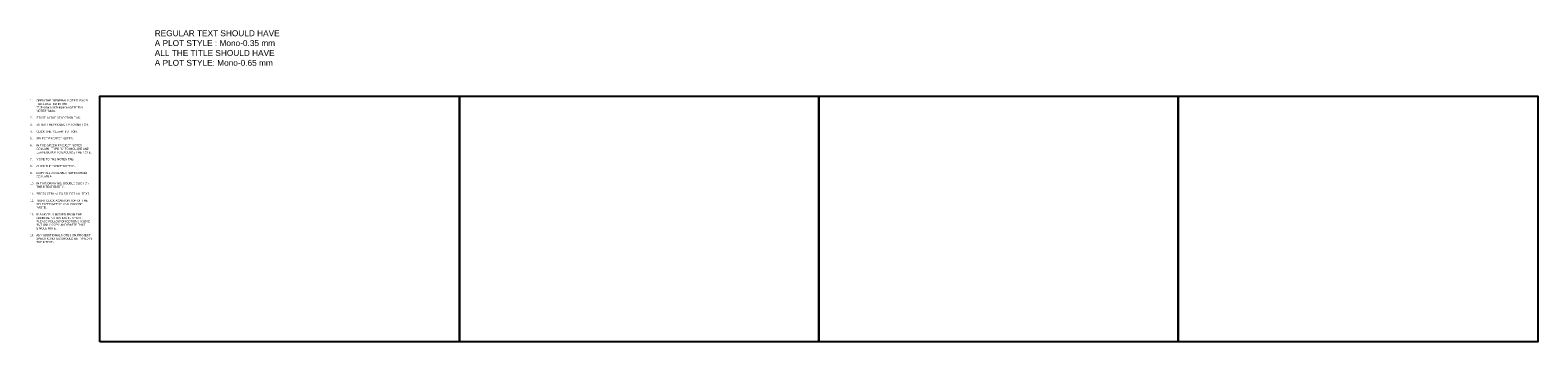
# Model space of a CAD drawing. Header units: feet. Extents: x 0 to 1411532, y 3 to 648360.
# Tile 1 of 69: x 0 to 128, y 4 to 30. Entities that reach past the tile are written whole.
import ezdxf

# ---------------------------------------------------------------- set-up
doc = ezdxf.new("R2010")
doc.units = ezdxf.units.FT
doc.header["$MEASUREMENT"] = 0
doc.layers.add('COLUMNS', color=6, linetype='Continuous', plot=False)
doc.layers.add('SH_Data', color=7, linetype='Continuous')
doc.styles.get("Standard").update_dxf_attribs({"font": 'ARIAL_0.TTF'})

msp = doc.modelspace()

# ---------------------------------------------------------------- linework, layer by layer
at = {"layer": 'COLUMNS'}
msp.add_lwpolyline([(6.1, 3.62), (6.1, 24.37), (36.47, 24.37), (36.47, 3.62)], close=True, dxfattribs=at)
at = {"layer": 'COLUMNS', "color": 4, "flags": 128}
msp.add_lwpolyline([(36.47, 3.62), (36.47, 24.37), (66.85, 24.37), (66.85, 3.62)], close=True, dxfattribs=at)
at = {"layer": 'COLUMNS', "color": 1, "flags": 128}
msp.add_lwpolyline([(66.85, 3.62), (66.85, 24.37), (97.22, 24.37), (97.22, 3.62)], close=True, dxfattribs=at)
at = {"layer": 'COLUMNS', "color": 3, "flags": 128}
msp.add_lwpolyline([(97.22, 3.62), (97.22, 24.37), (127.6, 24.37), (127.6, 3.62)], close=True, dxfattribs=at)

# ---------------------------------------------------------------- texts
at = {"layer": 'SH_Data', "color": 1, "insert": (10.73, 29.94), "char_height": 0.5, "width": 15.2122, "attachment_point": 1}
msp.add_mtext('\\pxi-3,l3,t3;REGULAR TEXT SHOULD HAVE \\PA PLOT STYLE : Mono-0.35 mm\\PALL THE TITLE SHOULD HAVE \\PA PLOT STYLE: Mono-0.65 mm', dxfattribs=at)
at = {"layer": 'SH_Data', "insert": (0.2, 24.1), "char_height": 0.175, "width": 5.2541, "attachment_point": 1}
msp.add_mtext('\\pxi-3,l3,t3;1.^IOPEN THE "GENERAL NOTES" EXCEL FILE LOCATED IN THE "Z:\\\\Production\\\\Templates\\\\GENERAL NOTES" folder.\\P\\pi0,l0,tz; \\P\\pi-3,l3,t3;2.^ISTART IN THE SELECTION TAB.\\P\\pi0,l0,tz;\\P\\pi-3,l3,t3;3.^IENTER THE PROJECT INFORMATION.\\P\\pi0,l0,tz;\\P\\pi-3,l3,t3;4.^ICLICK THE "CLEAR" BUTTON.\\P\\pi0,l0,tz;\\P\\pi-3,l3,t3;5.^ISELECT PROJECT NOTES.\\P\\pi0,l0,tz;\\P\\pi-3,l3,t3;6.^IIN THE GREEN PROJECT NOTES COLUMN - TYPE "X" TO INCLUDE AND LEAVE BLANK TO EXCLUDE THE NOTE.\\P\\pi0,l0,tz;\\P\\pi-3,l3,t3;7.^IMOVE TO THE NOTES TAB.\\P\\pi0,l0,tz;\\P\\pi-3,l3,t3;8.^ICLICK THE "SORT" BUTTON.\\P\\pi0,l0,tz;\\P\\pi-3,l3,t3;9.^ICOPY ALL AVAILABLE NOTES FROM COLUMN A.\\P\\pi0,l0,tz;\\P\\pi-3,l3,t3;10.^IIN THIS DRAWING, DOUBLE CLICK ON THE MTEXT ENTITY.\\P\\pi0,l0,tz;\\P\\pi-3,l3,t3;11.^IPRESS CTRL+A TO SELECT ALL TEXT.\\P\\pi0,l0,tz;\\P\\pi-3,l3,t3;12.^IRIGHT CLICK AGAIN ON TOP OF THE SELECTED MTEXT AND CHOOSE PASTE.\\P\\pi0,l0,tz;\\P\\pi-3,l3,t3;13.^IIF A NOTE IS MISSED FROM THE GENERAL NOTES EXCEL SHEET, PLEASE FOLLOW DIRECTIONS ABOVE BUT ONLY COPY AND PASTE THAT SINGLE NOTE.  \\P\\pi0,l0,tz;\\P\\pi-3,l3,t3;14.^IANY ADDITIONAL NOTES OR PROJECT SPECIFIC NOTES SHOULD BE TYPED IN THE MTEXT.. ', dxfattribs=at)

doc.saveas('drawing.dxf')
